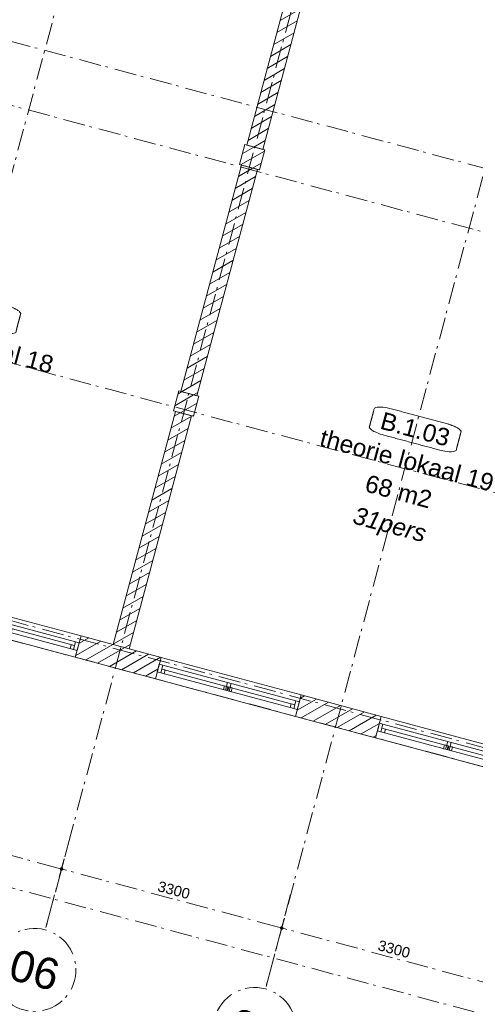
# Model space of a CAD drawing. Header units: millimetres. Extents: x -62314 to 79800, y -34032 to 28340.
# Tile 14 of 256: x 12030 to 18627, y -19919 to -5678. Entities that reach past the tile are written whole.
import ezdxf
from ezdxf.enums import TextEntityAlignment as Align

# ---------------------------------------------------------------- set-up
doc = ezdxf.new("R2010")
doc.units = ezdxf.units.MM
doc.header["$LTSCALE"] = 508
doc.header["$PDMODE"] = 1
doc.header["$PDSIZE"] = -2
doc.linetypes.add('Dash Style-6', pattern=[1.04164, 0.625, -0.20828, 0.06943, -0.13893])
doc.layers.get('0').update_dxf_attribs({"lineweight": 0})
doc.layers.get('DEFPOINTS').update_dxf_attribs({"lineweight": 0})
for name, color, linetype, lineweight in [('(00) tekening-stramien-algemeen', 7, 'Dash Style-6', 0), ('(00) tekst-ruimtenummer-algemeen', 8, 'Continuous', 0), ('(00) tekst-ruimtenummer-gradering', 8, 'Continuous', 0), ('(21) buitenwanden-bestaand', 7, 'Continuous', 0), ('None', 7, 'Continuous', 0)]:
    doc.layers.add(name, color=color, linetype=linetype, lineweight=lineweight)
doc.styles.add('Arial', font='Arial')
doc.styles.add('Arial Italic (italic)', font='Arial Italic')
doc.styles.add('Helvetica', font='Helvetica')
doc.dimstyles.new('KE __', dxfattribs={"dimtxt": 151.308594, "dimasz": 50.074463, "dimexe": 125, "dimexo": 500, "dimgap": 25, "dimtad": 1, "dimdec": 1, "dimtxsty": 'Helvetica', "dimblk": 'DOT', "dimblk1": 'DOT', "dimblk2": 'DOT', "dimcen": 0, "dimdle": 100, "dimazin": 0, "dimtfac": 0.8, "dimtdec": 1, "dimtix": 1, "dimtmove": 0, "dimatfit": 0, "dimldrblk": 'DOT', "dimfxl": 150, "dimfxlon": 1, "dimfrac": 2, "dimtolj": 1, "dimarcsym": 0})
pattern_1 = [(45, (0, 0), (-89.80256, 89.80256), [])]

# ---------------------------------------------------------------- blocks, each defined once
blk = doc.blocks.new('(00)-1-ruimtenummer-200')
at = {"layer": '(00) tekst-ruimtenummer-algemeen', "color": 17, "lineweight": 0, "transparency": 33554687}
blk.add_open_spline([(433, 618), (491, 618), (592, 600), (650, 570), (650, 420), (650, 271), (592, 241), (491, 223), (0, 223), (-491, 223), (-592, 241), (-650, 271), (-650, 420), (-650, 570), (-592, 600), (-491, 618), (-15, 618), (433, 618)], degree=2, knots=[0, 0, 0, 0.013296, 0.026591, 0.039887, 0.251662, 0.264958, 0.278253, 0.291549, 0.503324, 0.51662, 0.529915, 0.543211, 0.754986, 0.768281, 0.781577, 0.794873, 1, 1, 1], dxfattribs=at)
at = {"layer": 'None', "color": 7, "linetype": 'Continuous', "lineweight": 0}
blk.add_point((0, 0), dxfattribs=at)
at = {"layer": '(00) tekst-ruimtenummer-algemeen', "color": 17, "transparency": 33554687, "style": 'Arial'}
for tag, p in [('nummer', (0, 223)), ('naam', (0, -243)), ('oppervlak', (0, -710))]:
    blk.add_attdef(tag, text='', height=252, dxfattribs=at).set_placement(p, align=Align.BOTTOM_CENTER)
at = {"layer": '(00) tekst-ruimtenummer-gradering', "color": 17, "transparency": 33554687, "style": 'Arial Italic (italic)'}
blk.add_attdef('personen', text='', height=252, dxfattribs=at).set_placement((0, -875), align=Align.TOP_CENTER)
at = {"layer": 'None', "color": 0, "flags": 1}
blk.add_attdef('klasse', (-1353, -1668), '', height=252, dxfattribs=at)
blk = doc.blocks.new('merk a1 plt')
at = {"layer": 'None', "color": 17, "lineweight": 0, "transparency": 33554687, "flags": 128}
for points in [[(0, 320), (2100, 320), (2100, 0), (0, 0)], [(53, 217), (53, 103), (0, 103), (0, 217)], [(53, 217), (2047, 217), (2047, 103), (53, 103)], [(53, 217), (2047, 217), (2047, 160), (53, 160)], [(106, 160), (106, 103), (53, 103), (53, 160)], [(1044, 160), (1044, 103), (991, 103), (991, 160)], [(1076, 217), (1076, 103), (1023, 103), (1023, 217)], [(1109, 160), (1109, 103), (1056, 103), (1056, 160)], [(2047, 160), (2047, 103), (1994, 103), (1994, 160)], [(2100, 217), (2100, 103), (2047, 103), (2047, 217)]]:
    blk.add_lwpolyline(points, close=True, dxfattribs=at)
blk = doc.blocks.new('blok B 01 (2D)')
at = {"layer": '(21) buitenwanden-bestaand', "linetype": 'Continuous', "lineweight": 0, "transparency": 33554687}
h = blk.add_hatch(dxfattribs=at)
h.set_pattern_fill('Brick', style=0, pattern_type=2)
h.set_pattern_definition(pattern_1)
h.paths.add_polyline_path([(17245, 7798), (17245, 10920), (17005, 10920), (17005, 7798)])
h = blk.add_hatch(dxfattribs=at)
h.set_pattern_fill('Brick', style=0, pattern_type=2)
h.set_pattern_definition(pattern_1)
h.paths.add_polyline_path([(16975, 7798), (17275, 7798), (17275, 7498), (16975, 7498)])
h = blk.add_hatch(dxfattribs=at)
h.set_pattern_fill('Brick', style=0, pattern_type=2)
h.set_pattern_definition(pattern_1)
h.paths.add_polyline_path([(17005, 7498), (17005, 4109), (17245, 4109), (17245, 7498)])
h = blk.add_hatch(dxfattribs=at)
h.set_pattern_fill('Brick', style=0, pattern_type=2)
h.set_pattern_definition(pattern_1)
h.paths.add_polyline_path([(16975, 4109), (17275, 4109), (17275, 3809), (16975, 3809)])
h = blk.add_hatch(dxfattribs=at)
h.set_pattern_fill('Brick', style=0, pattern_type=2)
h.set_pattern_definition(pattern_1)
h.paths.add_polyline_path([(17245, 320), (17245, 3809), (17005, 3809), (17005, 320)])
h = blk.add_hatch(dxfattribs=at)
h.set_pattern_fill('Brick', style=0, pattern_type=2)
h.set_pattern_definition(pattern_1)
h.paths.add_polyline_path([(16525, 320), (17725, 320), (17725, 0), (16525, 0)])
h = blk.add_hatch(dxfattribs=at)
h.set_pattern_fill('Brick', style=0, pattern_type=2)
h.set_pattern_definition(pattern_1)
h.paths.add_polyline_path([(19825, 320), (21025, 320), (21025, 0), (19825, 0)])
at = {"layer": '(21) buitenwanden-bestaand', "color": 1, "lineweight": 0, "transparency": 33554687, "flags": 128}
for points in [[(17245, 7798), (17245, 10920), (17005, 10920), (17005, 7798)], [(16975, 7798), (17275, 7798), (17275, 7498), (16975, 7498)], [(17005, 7498), (17005, 4109), (17245, 4109), (17245, 7498)], [(16975, 4109), (17275, 4109), (17275, 3809), (16975, 3809)], [(17245, 320), (17245, 3809), (17005, 3809), (17005, 320)], [(16525, 320), (17725, 320), (17725, 0), (16525, 0)], [(19825, 320), (21025, 320), (21025, 0), (19825, 0)]]:
    blk.add_lwpolyline(points, close=True, dxfattribs=at)
at = {"layer": 'None', "color": 17, "transparency": 33554687}
for p, values in [((13825, 4037), {'nummer': 'B.1.02', 'naam': 'theorie lokaal 18', 'oppervlak': '68 m2', 'personen': '31pers'}), ((20425, 4037), {'nummer': 'B.1.03', 'naam': 'theorie lokaal 19', 'oppervlak': '68 m2', 'personen': '31pers'})]:
    blk.add_blockref('(00)-1-ruimtenummer-200', p, dxfattribs=at).add_auto_attribs(values)
for p in [(14425, 0), (17725, 0), (21025, 0)]:
    blk.add_blockref('merk a1 plt', p, dxfattribs=at)
blk = doc.blocks.new('Group-176-1')
at = {"layer": '(00) tekening-stramien-algemeen', "color": 2, "lineweight": 0, "transparency": 33554687}
for p, q in [((71014, -2705), (-1885, -2705)), ((71014, -3600), (-1885, -3600)), ((71014, -7200), (-1885, -7200)), ((71038, -10800), (-1886, -10800)), ((71038, -11070), (-1886, -11070))]:
    blk.add_line(p, q, dxfattribs=at)
blk = doc.blocks.new('_Dot')
at = {"color": 0, "linetype": 'ByBlock', "lineweight": -2}
blk.add_line((-0.5, 0), (-1, 0), dxfattribs=at)
at = {"color": 0, "linetype": 'ByBlock', "const_width": 0.5}
blk.add_lwpolyline([(-0.25, 0, 1), (0.25, 0, 1)], format="xyb", close=True, dxfattribs=at)
blk = doc.blocks.new('*D371')
at = {"layer": '(00) tekening-stramien-algemeen', "color": 0, "lineweight": -2, "transparency": 33554687}
for p, q in [((20155, -350), (20155, -625)), ((23455, -350), (23455, -625)), ((23405, -500), (20205, -500))]:
    blk.add_line(p, q, dxfattribs=at)
at = {"layer": 'DEFPOINTS', "color": 0, "transparency": 33554687}
for p in [(20155, 2779), (23455, 2779), (20155, -500)]:
    blk.add_point(p, dxfattribs=at)
at = {"layer": '(00) tekening-stramien-algemeen', "color": 0, "lineweight": -2, "xscale": 50.07446289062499, "yscale": 50.07446289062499, "zscale": 50.07446289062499, "rotation": 180}
blk.add_blockref('_Dot', (20155, -500), dxfattribs=at)
at = {"layer": '(00) tekening-stramien-algemeen', "color": 0, "lineweight": -2, "xscale": 50.07446289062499, "yscale": 50.07446289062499, "zscale": 50.07446289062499}
blk.add_blockref('_Dot', (23455, -500), dxfattribs=at)
at = {"layer": '(00) tekening-stramien-algemeen', "color": 0, "lineweight": 0, "transparency": 33554687, "insert": (21805, -374), "char_height": 151.3, "attachment_point": 5, "style": 'Helvetica'}
blk.add_mtext('\\A1;3300', dxfattribs=at)
blk = doc.blocks.new('*D372')
at = {"layer": '(00) tekening-stramien-algemeen', "color": 0, "lineweight": -2, "transparency": 33554687}
for p, q in [((16855, -350), (16855, -625)), ((20155, -350), (20155, -625)), ((20105, -500), (16905, -500))]:
    blk.add_line(p, q, dxfattribs=at)
at = {"layer": 'DEFPOINTS', "color": 0, "transparency": 33554687}
for p in [(16855, 2779), (20155, 2779), (16855, -500)]:
    blk.add_point(p, dxfattribs=at)
at = {"layer": '(00) tekening-stramien-algemeen', "color": 0, "lineweight": -2, "xscale": 50.07446289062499, "yscale": 50.07446289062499, "zscale": 50.07446289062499, "rotation": 180}
blk.add_blockref('_Dot', (16855, -500), dxfattribs=at)
at = {"layer": '(00) tekening-stramien-algemeen', "color": 0, "lineweight": -2, "xscale": 50.07446289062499, "yscale": 50.07446289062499, "zscale": 50.07446289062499}
blk.add_blockref('_Dot', (20155, -500), dxfattribs=at)
at = {"layer": '(00) tekening-stramien-algemeen', "color": 0, "lineweight": 0, "transparency": 33554687, "insert": (18505, -374), "char_height": 151.3, "attachment_point": 5, "style": 'Helvetica'}
blk.add_mtext('\\A1;3300', dxfattribs=at)
blk = doc.blocks.new('*D373')
at = {"layer": '(00) tekening-stramien-algemeen', "color": 0, "lineweight": -2, "transparency": 33554687}
for p, q in [((13555, -350), (13555, -625)), ((16855, -350), (16855, -625)), ((16805, -500), (13605, -500))]:
    blk.add_line(p, q, dxfattribs=at)
at = {"layer": 'DEFPOINTS', "color": 0, "transparency": 33554687}
for p in [(13555, 2779), (16855, 2779), (13555, -500)]:
    blk.add_point(p, dxfattribs=at)
at = {"layer": '(00) tekening-stramien-algemeen', "color": 0, "lineweight": -2, "xscale": 50.07446289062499, "yscale": 50.07446289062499, "zscale": 50.07446289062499, "rotation": 180}
blk.add_blockref('_Dot', (13555, -500), dxfattribs=at)
at = {"layer": '(00) tekening-stramien-algemeen', "color": 0, "lineweight": -2, "xscale": 50.07446289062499, "yscale": 50.07446289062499, "zscale": 50.07446289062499}
blk.add_blockref('_Dot', (16855, -500), dxfattribs=at)
at = {"layer": '(00) tekening-stramien-algemeen', "color": 0, "lineweight": 0, "transparency": 33554687, "insert": (15205, -374), "char_height": 151.3, "attachment_point": 5, "style": 'Helvetica'}
blk.add_mtext('\\A1;3300', dxfattribs=at)
blk = doc.blocks.new('00-stramienbol')
at = {"layer": '(00) tekening-stramien-algemeen', "color": 2, "lineweight": 0, "transparency": 33554687, "flags": 128}
blk.add_lwpolyline([(0, 600), (59, 597), (117, 588), (174, 574), (230, 554), (283, 529), (333, 499), (381, 464), (424, 424), (464, 381), (499, 333), (529, 283), (554, 230), (574, 174), (588, 117), (597, 59), (600, 0), (597, -59), (588, -117), (574, -174), (554, -230), (529, -283), (499, -333), (464, -381), (424, -424), (381, -464), (333, -499), (283, -529), (230, -554), (174, -574), (117, -588), (59, -597), (0, -600), (-59, -597), (-117, -588), (-174, -574), (-230, -554), (-283, -529), (-333, -499), (-381, -464), (-424, -424), (-464, -381), (-499, -333), (-529, -283), (-554, -230), (-574, -174), (-588, -117), (-597, -59), (-600, 0), (-597, 59), (-588, 117), (-574, 174), (-554, 230), (-529, 283), (-499, 333), (-464, 381), (-424, 424), (-381, 464), (-333, 499), (-283, 529), (-230, 554), (-174, 574), (-117, 588), (-59, 597)], close=True, dxfattribs=at)
at = {"layer": '(00) tekening-stramien-algemeen', "color": 7, "linetype": 'Continuous', "lineweight": 0, "transparency": 33554687}
for p in [(0, 600), (-600, 0), (0, 0), (600, 0), (0, -600)]:
    blk.add_point(p, dxfattribs=at)
at = {"layer": '(00) tekening-stramien-algemeen', "color": 2, "transparency": 33554687, "style": 'Arial'}
blk.add_attdef('hoofdveld', text='', height=453, dxfattribs=at).set_placement((0, 0), align=Align.MIDDLE_CENTER)
at = {"layer": 'None', "color": 0, "flags": 1}
for tag, p in [('subveld_1', (-600, -1416)), ('subveld_2', (-600, -2231))]:
    blk.add_attdef(tag, p, '', height=453, dxfattribs=at)
blk = doc.blocks.new('*D380')
at = {"layer": '(00) tekening-stramien-algemeen', "color": 0, "lineweight": -2, "transparency": 33554687}
for p, q in [((67660, -14379), (67660, -14654)), ((-270, -14579), (-270, -14654)), ((67610, -14529), (-220, -14529))]:
    blk.add_line(p, q, dxfattribs=at)
at = {"layer": 'DEFPOINTS', "color": 0, "transparency": 33554687}
for p in [(67660, -11070), (-270, -14079), (-270, -14529)]:
    blk.add_point(p, dxfattribs=at)
at = {"layer": '(00) tekening-stramien-algemeen', "color": 0, "lineweight": -2, "xscale": 50.07446289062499, "yscale": 50.07446289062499, "zscale": 50.07446289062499, "rotation": 180}
blk.add_blockref('_Dot', (-270, -14529), dxfattribs=at)
at = {"layer": '(00) tekening-stramien-algemeen', "color": 0, "lineweight": -2, "xscale": 50.07446289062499, "yscale": 50.07446289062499, "zscale": 50.07446289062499}
blk.add_blockref('_Dot', (67660, -14529), dxfattribs=at)
at = {"layer": '(00) tekening-stramien-algemeen', "color": 0, "lineweight": 0, "transparency": 33554687, "insert": (33695, -14428), "char_height": 151.3, "attachment_point": 5, "style": 'Helvetica'}
blk.add_mtext('\\A1;67930', dxfattribs=at)
blk = doc.blocks.new('stramien langs gevel blok B')
at = {"layer": '(00) tekening-stramien-algemeen', "color": 2, "lineweight": 0, "transparency": 33554687}
for p, q in [((16855, 0), (16855, -1411.2)), ((20155, 0), (20155, -1411.2))]:
    blk.add_line(p, q, dxfattribs=at)
at = {"layer": '(00) tekening-stramien-algemeen', "color": 2}
ref = blk.add_blockref('00-stramienbol', (16855, -2011.2), dxfattribs=dict(at, rotation=180))
ref.add_attrib('hoofdveld', '06', dxfattribs={"color": 2, "transparency": 33554687, "height": 453.1, "style": 'Arial'}).set_placement((16855, -2011.2), align=Align.MIDDLE_CENTER)
ref = blk.add_blockref('00-stramienbol', (20155, -2011.2), dxfattribs=dict(at, rotation=180))
ref.add_attrib('hoofdveld', '07', dxfattribs={"color": 2, "transparency": 33554687, "height": 453.1, "style": 'Arial'}).set_placement((20155, -2011.2), align=Align.MIDDLE_CENTER)
at = {"layer": '(00) tekening-stramien-algemeen', "color": 2, "lineweight": 0, "transparency": 33554687}
for base, p1, p2, picture, middle in [((13555, -500), (16855, 2778.8), (13555, 2778.8), '*D373', (15205, -374.3)), ((16855, -500), (20155, 2778.8), (16855, 2778.8), '*D372', (18505, -374.3)), ((20155, -500), (23455, 2778.8), (20155, 2778.8), '*D371', (21805, -374.3))]:
    dim = blk.add_linear_dim(base=base, p1=p1, p2=p2, dimstyle='KE __', override={"dimtxt": 151.308594, "dimgap": 50, "dimdec": 0, "dimpost": '<>', "dimtxsty": 'Helvetica', "dimtmove": 2}, dxfattribs=at)
    dim.commit()
    dim.dimension.update_dxf_attribs({"geometry": picture, "text_midpoint": middle})
blk = doc.blocks.new('Stramien blok B')
at = {"layer": '(00) tekening-stramien-algemeen', "color": 2, "lineweight": 0, "transparency": 33554687}
for p, q in [((13555, 1407.7), (13555, -14990)), ((16855, 1407.7), (16855, -14990)), ((20155, 1407.7), (20155, -14990))]:
    blk.add_line(p, q, dxfattribs=at)
at = {"layer": 'None', "color": 17, "transparency": 33554687}
for name, p in [('Group-176-1', (0, 0)), ('stramien langs gevel blok B', (0, -13578.9))]:
    blk.add_blockref(name, p, dxfattribs=at)
at = {"layer": '(00) tekening-stramien-algemeen', "color": 2, "lineweight": 0, "transparency": 33554687}
dim = blk.add_linear_dim(base=(-270, -14528.9), p1=(67660, -11070), p2=(-270, -14078.9), dimstyle='KE __', override={"dimtxt": 151.308594, "dimgap": 25, "dimdec": 0, "dimpost": '<>', "dimtxsty": 'Helvetica', "dimtmove": 2}, dxfattribs=at)
dim.commit()
dim.dimension.update_dxf_attribs({"geometry": '*D380', "text_midpoint": (33695, -14428.2)})

msp = doc.modelspace()

# ---------------------------------------------------------------- block references
at = {"layer": 'None', "color": 17, "transparency": 33554687}
for name, p, rotation in [('Stramien blok B', (0, 0), 344.9999645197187), ('blok B 01 (2D)', (-3125.94, -10622.93), 344.9999999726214)]:
    msp.add_blockref(name, p, dxfattribs=dict(at, rotation=rotation))

doc.saveas('drawing.dxf')
